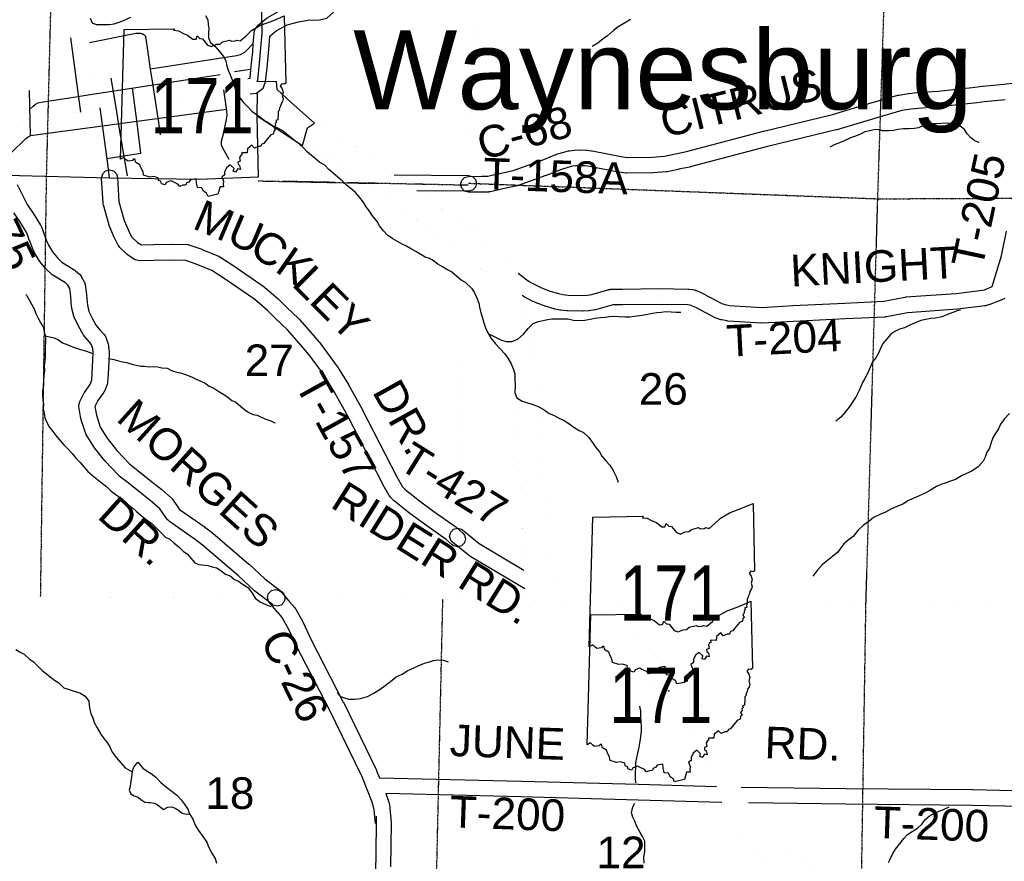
# Model space of a CAD drawing. Header units: feet. Extents: x 0 to 202804, y -79218 to 133300.
# Tile 19 of 27: x 107522 to 119980, y 7076 to 17723. Entities that reach past the tile are written whole.
import ezdxf
from ezdxf.enums import TextEntityAlignment as Align

# ---------------------------------------------------------------- set-up
doc = ezdxf.new("R2010")
doc.units = ezdxf.units.FT
doc.header["$MEASUREMENT"] = 0
for name, pattern in [('HIDDEN', [0.375, 0.25, -0.125]), ('HIDDEN2', [0.1875, 0.125, -0.0625]), ('PHANTOM', [2.5, 1.25, -0.25, 0.25, -0.25, 0.25, -0.25])]:
    doc.linetypes.add(name, pattern=pattern)
for name, color, linetype in [('61', 7, 'Continuous'), ('62', 7, 'Continuous'), ('COUNTY-LINE', 5, 'PHANTOM'), ('COUNTY-RD', 7, 'Continuous'), ('CR-TEXT', 7, 'Continuous'), ('INCORPORATED', 3, 'Continuous'), ('MTEXT', 2, 'Continuous'), ('RT-MKR', 7, 'Continuous'), ('SECTION', 8, 'HIDDEN2'), ('SECTION-TEXT', 8, 'Continuous'), ('STATE-FEDERAL', 2, 'Continuous'), ('STREET-URBAN', 15, 'Continuous'), ('TOWNSHIP', 9, 'HIDDEN'), ('TR-TEXT', 6, 'Continuous'), ('TWP-RD', 6, 'Continuous'), ('WATERWAY', 14, 'Continuous')]:
    doc.layers.add(name, color=color, linetype=linetype)
doc.styles.add('Arial', font='arial.ttf')

# ---------------------------------------------------------------- blocks, each defined once
blk = doc.blocks.new('SR2  _')
at = {"layer": '61', "color": 0, "linetype": 'Continuous'}
blk.add_lwpolyline([(-773, 884), (-219, 893), (-228, 876), (-175, 872), (-120, 842), (-73, 823), (-15, 777), (19, 778), (33, 815), (60, 786), (91, 781), (145, 713), (190, 698), (243, 722), (283, 725), (312, 749), (388, 768), (409, 756), (449, 759), (470, 768), (505, 760), (567, 812), (630, 873), (728, 931), (874, 985), (990, 1034), (1006, 294), (1006, 294), (989, 283), (963, 288), (945, 267), (967, 233), (977, 196), (968, 156), (977, 122), (971, 94), (954, 67), (949, 40), (934, 12), (936, -3), (922, -16), (924, -62), (918, -88), (920, -110), (898, -115), (903, -134), (889, -148), (892, -172), (876, -188), (892, -219), (879, -229), (869, -266), (841, -274), (785, -343), (765, -369), (742, -376), (730, -403), (703, -403), (661, -421), (634, -389), (587, -428), (582, -472), (522, -471), (524, -494), (511, -500), (499, -523), (506, -563), (478, -573), (481, -596), (499, -610), (507, -655), (478, -646), (453, -683), (428, -674), (437, -643), (394, -605), (354, -635), (334, -684), (333, -717), (304, -737), (323, -783), (319, -815), (320, -845), (283, -844), (260, -926), (260, -926), (195, -942), (151, -951), (135, -914), (103, -895), (82, -857), (36, -852), (25, -800), (20, -759), (-43, -769), (-61, -795), (-83, -801), (-96, -827), (-126, -829), (-159, -841), (-180, -816), (-234, -791), (-258, -778), (-308, -798), (-319, -822), (-359, -812), (-369, -785), (-393, -777), (-398, -748), (-450, -733), (-490, -739), (-559, -716), (-564, -679), (-588, -633), (-600, -602), (-644, -577), (-653, -540), (-667, -541), (-680, -556), (-729, -563), (-749, -548), (-776, -522), (-813, -543), (-813, -543), (-773, 884)], close=True, dxfattribs=at)
at = {"layer": '61', "color": 0}
blk.add_point((88, 48), dxfattribs=at)
at = {"layer": '62', "color": 0, "linetype": 'Continuous'}
blk.add_line((-813, -543), (-773, 884), dxfattribs=at)
for points in [[(-773, 884), (-219, 893), (-228, 876), (-175, 872), (-120, 842), (-73, 823), (-15, 777), (19, 778), (33, 815), (60, 786), (91, 781), (145, 713), (190, 698), (243, 722), (283, 725), (312, 749), (388, 768), (409, 756), (449, 759), (470, 768), (505, 760), (567, 812), (630, 873), (728, 931), (874, 985), (990, 1034), (1006, 294)], [(1006, 294), (989, 283), (963, 288), (945, 267), (967, 233), (977, 196), (968, 156), (977, 122), (971, 94), (954, 67), (949, 40), (934, 12), (936, -3), (922, -16), (924, -62), (918, -88), (920, -110), (898, -115), (903, -134), (889, -148), (892, -172), (876, -188), (892, -219), (879, -229), (869, -266), (841, -274), (785, -343), (765, -369), (742, -376), (730, -403), (703, -403), (661, -421), (634, -389), (587, -428), (582, -472), (522, -471), (524, -494), (511, -500), (499, -523), (506, -563), (478, -573), (481, -596), (499, -610), (507, -655), (478, -646), (453, -683), (428, -674), (437, -643), (394, -605), (354, -635), (334, -684), (333, -717), (304, -737), (323, -783), (319, -815), (320, -845), (283, -844), (260, -926)], [(260, -926), (195, -942), (151, -951), (135, -914), (103, -895), (82, -857), (36, -852), (25, -800), (20, -759), (-43, -769), (-61, -795), (-83, -801), (-96, -827), (-126, -829), (-159, -841), (-180, -816), (-234, -791), (-258, -778), (-308, -798), (-319, -822), (-359, -812), (-369, -785), (-393, -777), (-398, -748), (-450, -733), (-490, -739), (-559, -716), (-564, -679), (-588, -633), (-600, -602), (-644, -577), (-653, -540), (-667, -541), (-680, -556), (-729, -563), (-749, -548), (-776, -522), (-813, -543)]]:
    blk.add_lwpolyline(points, dxfattribs=at)
blk = doc.blocks.new('SR2')
at = {"layer": '62', "color": 0, "linetype": 'Continuous'}
blk.add_line((-813, -543), (-773, 884), dxfattribs=at)
for points in [[(-773, 884), (-219, 893), (-228, 876), (-175, 872), (-120, 842), (-73, 823), (-15, 777), (19, 778), (33, 815), (60, 786), (91, 781), (145, 713), (190, 698), (243, 722), (283, 725), (312, 749), (388, 768), (409, 756), (449, 759), (470, 768), (505, 760), (567, 812), (630, 873), (728, 931), (874, 985), (990, 1034), (1006, 294)], [(1006, 294), (989, 283), (963, 288), (945, 267), (967, 233), (977, 196), (968, 156), (977, 122), (971, 94), (954, 67), (949, 40), (934, 12), (936, -3), (922, -16), (924, -62), (918, -88), (920, -110), (898, -115), (903, -134), (889, -148), (892, -172), (876, -188), (892, -219), (879, -229), (869, -266), (841, -274), (785, -343), (765, -369), (742, -376), (730, -403), (703, -403), (661, -421), (634, -389), (587, -428), (582, -472), (522, -471), (524, -494), (511, -500), (499, -523), (506, -563), (478, -573), (481, -596), (499, -610), (507, -655), (478, -646), (453, -683), (428, -674), (437, -643), (394, -605), (354, -635), (334, -684), (333, -717), (304, -737), (323, -783), (319, -815), (320, -845), (283, -844), (260, -926)], [(260, -926), (195, -942), (151, -951), (135, -914), (103, -895), (82, -857), (36, -852), (25, -800), (20, -759), (-43, -769), (-61, -795), (-83, -801), (-96, -827), (-126, -829), (-159, -841), (-180, -816), (-234, -791), (-258, -778), (-308, -798), (-319, -822), (-359, -812), (-369, -785), (-393, -777), (-398, -748), (-450, -733), (-490, -739), (-559, -716), (-564, -679), (-588, -633), (-600, -602), (-644, -577), (-653, -540), (-667, -541), (-680, -556), (-729, -563), (-749, -548), (-776, -522), (-813, -543)]]:
    blk.add_lwpolyline(points, dxfattribs=at)
at = {"layer": 'RT-MKR', "color": 0, "linetype": 'Continuous'}
blk.add_lwpolyline([(-773, 884), (-219, 893), (-228, 876), (-175, 872), (-120, 842), (-73, 823), (-15, 777), (19, 778), (33, 815), (60, 786), (91, 781), (145, 713), (190, 698), (243, 722), (283, 725), (312, 749), (388, 768), (409, 756), (449, 759), (470, 768), (505, 760), (567, 812), (630, 873), (728, 931), (874, 985), (990, 1034), (1006, 294), (1006, 294), (989, 283), (963, 288), (945, 267), (967, 233), (977, 196), (968, 156), (977, 122), (971, 94), (954, 67), (949, 40), (934, 12), (936, -3), (922, -16), (924, -62), (918, -88), (920, -110), (898, -115), (903, -134), (889, -148), (892, -172), (876, -188), (892, -219), (879, -229), (869, -266), (841, -274), (785, -343), (765, -369), (742, -376), (730, -403), (703, -403), (661, -421), (634, -389), (587, -428), (582, -472), (522, -471), (524, -494), (511, -500), (499, -523), (506, -563), (478, -573), (481, -596), (499, -610), (507, -655), (478, -646), (453, -683), (428, -674), (437, -643), (394, -605), (354, -635), (334, -684), (333, -717), (304, -737), (323, -783), (319, -815), (320, -845), (283, -844), (260, -926), (260, -926), (195, -942), (151, -951), (135, -914), (103, -895), (82, -857), (36, -852), (25, -800), (20, -759), (-43, -769), (-61, -795), (-83, -801), (-96, -827), (-126, -829), (-159, -841), (-180, -816), (-234, -791), (-258, -778), (-308, -798), (-319, -822), (-359, -812), (-369, -785), (-393, -777), (-398, -748), (-450, -733), (-490, -739), (-559, -716), (-564, -679), (-588, -633), (-600, -602), (-644, -577), (-653, -540), (-667, -541), (-680, -556), (-729, -563), (-749, -548), (-776, -522), (-813, -543), (-813, -543), (-773, 884)], close=True, dxfattribs=at)
at = {"layer": 'RT-MKR', "color": 0}
blk.add_point((88, 48), dxfattribs=at)

msp = doc.modelspace()

# ---------------------------------------------------------------- linework, layer by layer
at = {"layer": 'COUNTY-LINE', "const_width": 0.04, "flags": 128}
for points in [[(81256, 10685), (84217, 10644), (88211, 10614), (91817, 10612), (91817, 10612), (96563, 10542), (100161, 10490), (103226, 10473), (106485, 10429), (109548, 10413), (110697, 10405), (113037, 10393), (113037, 10393), (113142, 13755), (113142, 13755), (113210, 15931), (113446, 24160), (113692, 34091), (113770, 37023), (113770, 37023), (124395, 36690), (124451, 39212), (124451, 39212), (128703, 39218), (134010, 39198), (139719, 39172), (144933, 39160), (148816, 39181), (155366, 39206), (155366, 39206), (158658, 39232), (170543, 39245), (179584, 39344), (181100, 39362), (181100, 39362), (183377, 39388), (186475, 39412), (186475, 39412), (189805, 39452), (191951, 39444), (197236, 39548), (202510, 39649)], [(0, 3181), (6697, 4260), (11656, 5063), (19717, 6365), (19717, 6365), (26451, 7410), (26451, 7410), (30171, 7985), (38972, 9411), (38972, 9411), (41329, 9792), (45664, 10441), (48836, 10923), (49821, 11061), (50324, 11418), (51095, 12961), (51419, 13755), (51419, 13755), (51923, 14993), (52295, 15498), (52822, 15558), (53347, 15445), (53856, 15393), (54375, 15143), (54881, 15001), (55402, 14981), (56999, 14451), (57510, 14364), (58018, 14336), (58521, 14144), (59028, 13742), (59028, 13742), (59381, 13235), (59308, 12719), (58798, 12427), (58281, 12315), (57774, 12142), (56754, 11316), (56244, 11031), (55938, 10777), (59629, 10733), (59629, 10733), (63670, 10735), (65641, 10735), (65641, 10735), (66736, 10734), (76601, 10718), (79757, 10706), (84217, 10644), (88211, 10614), (91817, 10612), (91817, 10612), (96563, 10542), (100161, 10490), (103226, 10473), (106485, 10429), (109548, 10413), (110697, 10405), (113037, 10393), (113037, 10393), (113142, 13755), (113142, 13755), (113210, 15931), (113446, 24160), (113692, 34091), (113770, 37023), (113770, 37023), (124395, 36690), (124451, 39212), (124451, 39212), (128703, 39218), (134010, 39198), (139719, 39172), (144933, 39160), (148816, 39181), (155366, 39206), (155366, 39206), (158658, 39232), (165930, 39240)]]:
    msp.add_lwpolyline(points, dxfattribs=at)
at = {"layer": 'COUNTY-RD'}
for points in [[(118309, 16675), (118310, 16675), (118310, 16675), (118633, 16768), (118641, 16769), (118645, 16770), (118769, 16789), (118773, 16789), (118774, 16790), (118872, 16800), (118874, 16800), (118875, 16800), (119141, 16819), (119574, 16866), (119704, 16882), (119707, 16882), (119707, 16882), (119972, 16907), (120077, 16919)], [(119991, 16708), (119728, 16683), (119598, 16667), (119596, 16667), (119596, 16667), (119160, 16620), (119157, 16620), (119157, 16620), (118891, 16600), (118796, 16591), (118682, 16574), (118366, 16483), (117859, 16331), (117857, 16330), (117854, 16329), (116983, 16118), (116006, 15860), (116003, 15859), (116001, 15858), (115859, 15830), (115859, 15830), (115859, 15829), (115713, 15800), (115704, 15800), (115702, 15799), (115538, 15786), (115531, 15785), (115531, 15785), (115204, 15781), (115202, 15781), (115189, 15782), (115102, 15794), (115100, 15795), (115096, 15795), (114730, 15867), (114677, 15874), (114602, 15875), (114556, 15874), (114511, 15868), (114375, 15829), (114183, 15753), (114182, 15753), (114180, 15752), (113828, 15624), (113822, 15623), (113814, 15620), (113634, 15583), (113478, 15546), (113459, 15544), (113457, 15543), (113373, 15542), (113372, 15542), (113372, 15542), (113202, 15540)], [(113202, 15540), (113201, 15540), (113151, 15553), (113114, 15590), (113101, 15640), (113114, 15690), (113151, 15726), (113199, 15740), (113369, 15742), (113443, 15743), (113590, 15778), (113591, 15778), (113592, 15778), (113767, 15815), (114110, 15939), (114305, 16017), (114309, 16017), (114314, 16020), (114464, 16063), (114475, 16064), (114480, 16066), (114537, 16073), (114545, 16073), (114546, 16074), (114599, 16075), (114601, 16075), (114603, 16075), (114685, 16074), (114686, 16073), (114696, 16073), (114758, 16065), (114760, 16064), (114765, 16064), (115132, 15992), (115209, 15981), (115525, 15985), (115680, 15998), (115820, 16026), (115820, 16026), (115958, 16054), (116933, 16311), (116934, 16311), (116935, 16312), (117804, 16523), (118309, 16675)], [(112022, 7555), (112011, 7686), (112011, 7687), (112011, 7687), (112008, 7729), (112000, 7767), (111982, 7824), (111853, 8144), (111438, 9000), (111030, 9788), (111030, 9789), (111027, 9793), (110929, 10010), (110844, 10159), (110786, 10227), (110785, 10228), (110784, 10228), (110682, 10350), (110672, 10365), (110658, 10415), (110672, 10465), (110708, 10501), (110758, 10515), (110808, 10501), (110835, 10479), (110937, 10358), (111002, 10283), (111013, 10268), (111014, 10267), (111104, 10105), (111104, 10105), (111104, 10105), (111105, 10104), (111105, 10104), (111109, 10096), (111208, 9878), (111616, 9090), (111616, 9090), (111617, 9088), (112035, 8228), (112035, 8227), (112038, 8222), (112073, 8134)], [(112154, 7932), (112168, 7896), (112169, 7894), (112171, 7889), (112192, 7824), (112193, 7818), (112195, 7813), (112205, 7762), (112206, 7752), (112207, 7749), (112210, 7703), (112210, 7703), (112222, 7567), (112222, 7559), (112222, 7558), (112215, 7008)], [(112006, 6602), (112031, 7105), (112036, 7648)]]:
    msp.add_lwpolyline(points, dxfattribs=at)
at = {"layer": 'INCORPORATED', "linetype": 'Continuous'}
msp.add_lwpolyline([(107356, 15758), (108658, 15722), (109784, 15707), (110543, 15735), (110525, 16505), (110525, 16505), (111101, 16133), (111165, 16355), (111253, 16415), (110958, 16676), (110780, 16840), (110771, 16940), (110526, 16936), (110536, 16961), (110551, 17126), (110575, 17369), (110591, 17554), (110578, 18397)], dxfattribs=at)
at = {"layer": 'SECTION'}
for points in [[(117419, -37235), (117479, -31858), (117549, -26532), (117625, -21131), (117697, -21132), (117814, -15735), (117952, -10458), (118031, -5137), (118151, 145), (118087, 1222), (118087, 1190), (118151, 5428), (118151, 5428), (118229, 10327), (118229, 10327), (118378, 15453), (118378, 15442), (118552, 20765), (118552, 20777), (118670, 26154), (118670, 26154), (118845, 31501), (118845, 31501), (119063, 36857)], [(108151, 26478), (107995, 21094), (107858, 15740)], [(107858, 15749), (107858, 15744), (107783, 10427)], [(110534, 15684), (110621, 15682), (110621, 15682), (112003, 15653)], [(111510, 15664), (110847, 15678)], [(113200, 15628), (111673, 15660)], [(113201, 15654), (118386, 15457), (118386, 15457), (123684, 15482), (123684, 15482), (128827, 15494), (128827, 15494), (139400, 15353)], [(111982, -37143), (112114, -31732), (112216, -26428), (112318, -21009), (112381, -21010), (112437, -15648), (112560, -10285), (112667, -4990), (112759, 336), (112689, 1157), (112688, 1109), (112768, 5601), (112768, 5601), (112876, 10394)]]:
    msp.add_lwpolyline(points, dxfattribs=at)
at = {"layer": 'STATE-FEDERAL', "linetype": 'Continuous', "const_width": 0.05}
for points in [[(108448, 17171), (108404, 17433), (108302, 17432), (108234, 17449), (108163, 17497), (107957, 17908), (107806, 18174)], [(108541, 16606), (108448, 17171)], [(108541, 16606), (110423, 16882)], [(110423, 16882), (111165, 16355)], [(110912, 16719), (112261, 15760)], [(107276, 16402), (108300, 16559), (108541, 16606)], [(111121, 16202), (113091, 14801)], [(112545, 15558), (113265, 15045)]]:
    msp.add_lwpolyline(points, dxfattribs=at)
at = {"layer": 'STATE-FEDERAL', "color": 2, "linetype": 'Continuous'}
for points in [[(110691, 16875, 0.05, 0.05, 0), (113265, 15045, 0.05, 0.05, 0)], [(110517, 16631, 0.05, 0.05, 0), (113091, 14801, 0.05, 0.05, 0)]]:
    msp.add_lwpolyline(points, format="xyseb", dxfattribs=at)
at = {"layer": 'STATE-FEDERAL', "linetype": 'Continuous'}
for points in [[(113274, 15038, 0.05, 0.05, 0), (113818, 14586, 0.05, 0.05, 0), (114093, 12981, 0.05, 0.05, 0), (114116, 12834, 0.05, 0.05, 0), (114206, 10638, 0.05, 0.05, 0), (114781, 10305, 0.05, 0.05, 0), (115075, 10090, 0.05, 0.05, 0), (115286, 9931, 0.05, 0.05, 0), (115521, 9727, 0.05, 0.05, 0), (115733, 9523, 0.05, 0.05, 0)], [(113082, 14808, 0.05, 0.05, 0), (113541, 14426, 0.05, 0.05, 0), (113797, 12933, 0.05, 0.05, 0), (113817, 12805, 0.05, 0.05, 0), (113913, 10460, 0.05, 0.05, 0), (114617, 10054, 0.05, 0.05, 0), (114896, 9849, 0.05, 0.05, 0), (115097, 9698, 0.05, 0.05, 0), (115318, 9505, 0.05, 0.05, 0), (115526, 9307, 0.05, 0.05, 0)]]:
    msp.add_lwpolyline(points, format="xyseb", dxfattribs=at)
at = {"layer": 'STATE-FEDERAL', "color": 2, "linetype": 'Continuous', "const_width": 0.05}
for points in [[(113274, 15038), (113818, 14586), (113830, 14516)], [(113082, 14808), (113541, 14426), (113797, 12933), (113817, 12805), (113901, 10760)], [(113878, 14233), (114093, 12981), (114116, 12834), (114206, 10638), (114781, 10305), (115075, 10090), (115286, 9931), (115521, 9727), (115823, 9437), (115990, 9248), (116145, 9049), (116262, 8889), (116376, 8669), (116484, 8462), (116552, 8310), (116601, 8185), (116653, 8014)], [(113911, 10521), (113913, 10460), (114617, 10054), (114896, 9849), (115097, 9698), (115318, 9505), (115607, 9229), (115759, 9056), (115905, 8869), (116007, 8730), (116109, 8531), (116214, 8330), (116276, 8194), (116317, 8087), (116337, 8023)], [(116404, 7821), (116451, 7713), (116630, 7444), (116749, 7306), (116969, 7079), (117316, 6777), (117654, 6567), (118064, 6373), (118449, 6198), (118685, 6087), (119044, 5823), (119293, 5624), (119551, 5363), (119786, 5159), (120043, 4978), (120306, 4802), (120535, 4650), (120737, 4492), (120752, 4479)], [(116746, 7812), (116870, 7626), (116971, 7508), (117176, 7297), (117495, 7019), (117798, 6831), (118190, 6645), (118574, 6471), (118839, 6346), (119227, 6061), (119494, 5847), (119756, 5582), (119971, 5395), (120213, 5226), (120473, 5051), (120711, 4894), (120761, 4854)]]:
    msp.add_lwpolyline(points, dxfattribs=at)
at = {"layer": 'STREET-URBAN'}
for points in [[(108297, 16553), (108170, 17492)], [(108404, 17433), (108993, 17554), (109045, 17553), (109071, 17543)], [(109147, 17307), (109116, 17510), (109109, 17519), (109098, 17529), (109071, 17543)], [(109178, 17100), (110263, 17270), (110317, 17283), (110369, 17312), (110404, 17345), (110467, 17412)], [(109178, 17099), (109147, 17307)], [(109210, 16891), (109178, 17099)], [(110238, 17066), (110444, 17099)], [(108745, 16587), (108678, 16982)], [(108690, 16819), (110058, 17031)], [(107652, 16634), (107648, 16826)], [(108437, 16780), (108690, 16819)], [(109002, 16446), (108951, 16860)], [(109281, 16423), (109210, 16891)], [(110174, 15956), (110086, 16107), (110076, 16139), (110077, 16185), (110100, 16278), (110140, 16461), (110145, 16519), (110142, 16571), (110103, 16835)], [(107652, 16592), (107687, 16626), (107721, 16653), (107753, 16671), (107819, 16684), (108234, 16748)], [(108234, 16748), (108437, 16780)], [(110525, 16505), (110530, 16806)], [(107655, 16442), (107652, 16634)], [(107658, 16259), (110139, 16591)], [(108635, 15899), (108541, 16606)], [(108778, 16389), (108745, 16587)], [(109053, 16033), (109002, 16446)], [(107649, 16254), (107658, 16259), (107655, 16442)], [(108845, 15993), (108778, 16389)], [(109305, 16267), (109281, 16423)], [(107356, 15758), (107344, 15795), (107339, 15823), (107338, 15892), (107348, 15936), (107367, 15982), (107414, 16039), (107604, 16224), (107636, 16246), (107649, 16254)], [(108626, 15968), (108946, 16017)], [(108887, 15746), (108845, 15993)], [(108946, 16017), (109053, 16033)], [(108658, 15722), (108635, 15899)]]:
    msp.add_lwpolyline(points, dxfattribs=at)
at = {"layer": 'TOWNSHIP', "const_width": 0.03, "flags": 128}
msp.add_lwpolyline([(113037, 10393), (123596, 10259), (123596, 10259), (155303, 9746), (155303, 9746), (181652, 9356), (181652, 9356), (186999, 9312), (186999, 9312), (202804, 9280)], dxfattribs=at)
at = {"layer": 'TWP-RD', "linetype": 'Continuous'}
for points in [[(110617, 17717), (110653, 17748), (110831, 17846), (111005, 17890), (111179, 17922), (111279, 17916), (111313, 17924), (111318, 17928), (111338, 17995), (111453, 18338), (111675, 19171), (111748, 19456)], [(110747, 17565), (110767, 17582), (110906, 17658), (111048, 17695), (111192, 17721), (111296, 17715), (111409, 17741), (111493, 17817), (111529, 17933), (111645, 18281), (111868, 19121), (111941, 19407)], [(110478, 17416), (110494, 17592), (110541, 17653), (110617, 17717)], [(110678, 17398), (110688, 17515), (110747, 17565)], [(110408, 16981), (110437, 16985), (110438, 16986), (110451, 17135), (110470, 17318), (110478, 17416)], [(110439, 16783), (110517, 16795), (110601, 16858), (110634, 16936), (110651, 17116), (110669, 17299), (110678, 17398)], [(108579, 15396), (108578, 15400), (108558, 15716), (108558, 15722), (108572, 15772), (108608, 15809), (108658, 15822), (108708, 15809), (108745, 15772), (108758, 15728), (108777, 15423), (108843, 15184), (108901, 15049), (108938, 14975), (109012, 14905), (109063, 14873), (109215, 14878), (109217, 14878), (109217, 14878), (109452, 14882), (109454, 14882), (109456, 14882), (109644, 14878), (109648, 14877), (109676, 14872), (109826, 14818), (109829, 14817), (109830, 14816), (110038, 14731), (110050, 14725)], [(112261, 15760), (113202, 15753)], [(113202, 15753), (113251, 15740), (113288, 15703), (113301, 15653), (113288, 15603), (113251, 15566), (113201, 15553), (113200, 15553), (112545, 15558)], [(107492, 15636), (107559, 15502), (107617, 15387), (107690, 15279), (107691, 15277), (107691, 15276), (107787, 15124), (107789, 15121), (107796, 15104), (107835, 14996), (107862, 14927), (107885, 14871), (107937, 14785), (108000, 14709), (108054, 14656), (108213, 14559), (108214, 14558), (108227, 14548), (108279, 14502), (108299, 14477), (108299, 14476), (108339, 14407), (108339, 14407), (108339, 14407), (108339, 14406), (108340, 14404), (108351, 14371), (108368, 14246), (108369, 14240), (108369, 14239), (108378, 14110), (108397, 14032), (108443, 13940), (108491, 13854), (108537, 13798), (108590, 13739), (108602, 13722), (108610, 13706), (108641, 13618), (108644, 13599), (108647, 13592), (108653, 13518), (108653, 13510), (108653, 13505), (108648, 13405), (108648, 13405), (108648, 13404), (108640, 13238), (108640, 13238), (108640, 13237), (108633, 13139), (108631, 13131), (108627, 13110), (108599, 13034), (108592, 13019), (108587, 13012), (108512, 12904), (108474, 12829), (108493, 12719), (108542, 12570), (108628, 12427), (108753, 12272), (108911, 12104), (109016, 12022), (109017, 12022), (109018, 12021), (109212, 11864), (109212, 11864), (109320, 11780), (109321, 11778), (109325, 11776), (109438, 11675), (109449, 11663), (109454, 11658), (109545, 11528), (109747, 11387), (109858, 11310), (109858, 11310), (109862, 11307), (109960, 11233), (109961, 11232), (109964, 11229), (110421, 10836), (110422, 10835), (110424, 10834), (110622, 10650), (110840, 10485)], [(110050, 14725), (110054, 14722), (110217, 14617), (110217, 14617), (110219, 14616), (110614, 14344), (110616, 14342), (110623, 14337), (110789, 14194), (110790, 14192), (110793, 14190), (110897, 14088), (111050, 13943), (111054, 13939), (111057, 13936), (111181, 13795), (111181, 13795), (111182, 13794), (111340, 13608), (111343, 13604), (111344, 13603), (111528, 13352), (111532, 13346), (111533, 13346), (111681, 13108), (111682, 13105), (111683, 13103), (111850, 12804), (111850, 12804), (111851, 12801), (112292, 11940), (112365, 11812), (112391, 11786), (112451, 11739), (112452, 11739), (112453, 11738), (112563, 11650), (112761, 11503), (113038, 11308), (113040, 11306), (113047, 11301), (113127, 11229), (113148, 11204), (113161, 11154), (113148, 11104), (113111, 11067), (113061, 11054), (113011, 11067), (112995, 11079), (112918, 11147), (112644, 11341), (112644, 11341), (112643, 11342), (112442, 11490), (112442, 11491), (112439, 11492), (112329, 11581), (112263, 11632), (112260, 11636), (112253, 11641), (112213, 11682), (112198, 11702), (112197, 11702), (112117, 11843), (112117, 11843), (112115, 11847), (111674, 12708), (111510, 13004), (111365, 13237), (111185, 13482), (111030, 13664), (110910, 13801), (110759, 13944), (110758, 13944), (110758, 13945), (110656, 14044), (110496, 14182), (110107, 14450), (109953, 14550), (109756, 14631), (109624, 14678), (109454, 14682), (109221, 14678), (109040, 14672), (109036, 14672), (108986, 14686), (108984, 14687), (108898, 14740), (108897, 14741), (108881, 14753), (108787, 14843), (108770, 14865), (108767, 14871), (108721, 14963), (108721, 14964), (108719, 14968), (108657, 15111), (108656, 15115), (108652, 15124), (108582, 15380), (108579, 15396)], [(110840, 10485), (110866, 10455), (110879, 10405), (110866, 10355), (110829, 10318), (110779, 10305), (110729, 10318), (110719, 10325), (110497, 10494), (110495, 10496), (110490, 10500), (110289, 10686), (109836, 11076), (109743, 11147), (109633, 11222), (109633, 11222), (109632, 11223), (109416, 11374), (109405, 11387), (109392, 11398), (109297, 11533), (109194, 11624), (109089, 11707), (109089, 11707), (109088, 11708), (108893, 11864), (108782, 11950), (108778, 11955), (108770, 11961), (108605, 12138), (108602, 12142), (108600, 12144), (108468, 12307), (108461, 12317), (108460, 12318), (108365, 12477), (108364, 12478), (108356, 12497), (108300, 12663), (108299, 12672), (108297, 12678), (108271, 12828), (108270, 12845), (108281, 12891), (108337, 13001), (108340, 13005), (108344, 13012), (108416, 13116), (108434, 13166), (108440, 13249), (108449, 13414), (108453, 13508), (108448, 13563), (108428, 13620), (108387, 13666), (108386, 13668), (108385, 13669), (108331, 13733), (108321, 13747), (108320, 13748), (108267, 13845), (108267, 13845), (108265, 13849), (108213, 13954), (108212, 13958), (108205, 13974), (108182, 14070), (108180, 14084), (108179, 14087), (108170, 14222), (108156, 14324), (108133, 14364), (108100, 14393), (107940, 14491), (107939, 14493), (107923, 14505), (107857, 14569), (107853, 14574), (107850, 14577), (107778, 14663), (107770, 14675), (107769, 14675), (107710, 14774), (107709, 14776), (107702, 14789), (107677, 14853), (107677, 14853), (107676, 14853), (107649, 14924), (107648, 14924), (107648, 14927), (107612, 15027), (107523, 15169), (107448, 15280)]]:
    msp.add_lwpolyline(points, dxfattribs=at)
at = {"layer": 'TWP-RD'}
for points in [[(115614, 14321), (115982, 14314), (115983, 14314), (115992, 14313), (116031, 14309), (116032, 14309), (116036, 14308), (116062, 14304), (116078, 14298), (116087, 14296), (116162, 14262), (116166, 14259), (116166, 14259), (116406, 14134), (116448, 14119), (116502, 14109), (116912, 14084), (117302, 14106), (117303, 14106), (117303, 14106), (117963, 14137), (117963, 14137), (118457, 14161), (118723, 14213), (118733, 14214), (118735, 14215), (119369, 14261), (119702, 14301), (119729, 14307), (119757, 14318), (119757, 14318), (119797, 14334), (119825, 14346), (119943, 14737), (120009, 15047)], [(113830, 14516), (113940, 14432), (113968, 14412), (113999, 14395), (114106, 14338), (114144, 14322), (114232, 14290), (114338, 14258), (114393, 14245), (114461, 14237), (114636, 14235), (114702, 14240), (114761, 14248), (114964, 14305), (114969, 14306), (114973, 14308), (114991, 14311), (114994, 14311), (114998, 14312), (114999, 14312), (115012, 14314), (115024, 14315), (115024, 14315), (115052, 14315), (115054, 14315), (115056, 14315), (115148, 14314), (115611, 14321), (115612, 14321), (115614, 14321)], [(116917, 13884), (116912, 13884), (116906, 13884), (116483, 13910), (116481, 13910), (116470, 13912), (116404, 13924), (116398, 13927), (116391, 13928), (116335, 13947), (116322, 13952), (116320, 13953), (116075, 14081), (116015, 14109), (116006, 14111), (115974, 14114), (115612, 14121), (115149, 14114), (115148, 14114), (115146, 14114), (115054, 14115), (115033, 14115), (115030, 14115), (115029, 14115), (115028, 14114), (115028, 14114), (115028, 14114), (115014, 14112), (114808, 14054), (114799, 14053), (114794, 14051), (114726, 14042), (114721, 14041), (114720, 14041), (114647, 14035), (114639, 14035), (114638, 14035), (114454, 14038), (114453, 14038), (114443, 14038), (114365, 14047), (114362, 14048), (114354, 14049), (114291, 14063), (114287, 14065), (114283, 14065), (114172, 14099), (114169, 14100), (114167, 14101), (114073, 14135), (114068, 14137), (114067, 14137), (114022, 14157), (114016, 14160), (114016, 14160), (113905, 14218), (113903, 14219), (113903, 14219), (113878, 14233)], [(119986, 14198), (119949, 14181), (119948, 14181), (119947, 14180), (119874, 14149), (119874, 14149), (119872, 14148), (119830, 14132), (119830, 14132), (119830, 14132), (119795, 14118), (119789, 14117), (119781, 14114), (119742, 14105), (119734, 14104), (119732, 14103), (119390, 14062), (119386, 14062), (119386, 14062), (118756, 14016), (118489, 13963), (118476, 13962), (118474, 13961), (117972, 13937), (117972, 13937), (117313, 13906), (116917, 13884)], [(112999, 11112), (112976, 11140), (112962, 11190), (112976, 11240), (113012, 11276), (113062, 11290), (113112, 11276), (113125, 11268), (113337, 11097), (113901, 10760)], [(113911, 10521), (113229, 10928), (113228, 10929), (113217, 10936), (112999, 11112)], [(112073, 8134), (113869, 8091), (113869, 8091), (113869, 8090), (115351, 8050), (115351, 8050), (116337, 8023)], [(116652, 8016), (117977, 7998), (117977, 7998), (119573, 7984), (119573, 7984), (119574, 7984), (119574, 7984), (119574, 7984), (119575, 7984), (120602, 7959)], [(116404, 7821), (115346, 7850), (115346, 7850), (113864, 7891), (113864, 7891), (112154, 7932)], [(120612, 7759), (119571, 7784), (117975, 7798), (117975, 7798), (117974, 7798), (116744, 7815)]]:
    msp.add_lwpolyline(points, dxfattribs=at)
at = {"layer": 'WATERWAY'}
for points in [[(108925, 17750), (108821, 17705), (108765, 17684), (108711, 17666), (108659, 17657), (108605, 17657), (108553, 17658), (108493, 17660), (108442, 17679), (108418, 17737)], [(109872, 17774), (109901, 17720), (109907, 17664), (109916, 17612), (109909, 17550), (109911, 17492), (109936, 17434), (109991, 17386), (110051, 17320), (110102, 17259), (110129, 17201), (110142, 17137), (110160, 17085), (110183, 17025), (110211, 16961), (110232, 16907), (110249, 16847), (110277, 16793), (110310, 16731), (110349, 16679), (110401, 16629), (110460, 16566), (110517, 16524), (110571, 16487), (110636, 16437), (110640, 16435)], [(115248, 17726), (115197, 17693), (115146, 17662), (115094, 17634), (115033, 17586), (114961, 17517), (114903, 17482), (114835, 17425), (114766, 17384)], [(113162, 14400), (113108, 14429), (113051, 14476), (112985, 14535), (112928, 14563), (112872, 14596), (112814, 14632), (112757, 14671), (112705, 14703), (112653, 14720), (112596, 14752), (112532, 14789), (112467, 14828), (112417, 14858), (112359, 14883), (112303, 14915), (112242, 14950), (112176, 14997), (112125, 15053), (112076, 15114), (112046, 15172), (111987, 15240), (111948, 15301), (111905, 15355), (111869, 15417), (111822, 15478), (111769, 15536), (111711, 15589), (111658, 15631), (111601, 15686), (111549, 15732), (111492, 15777), (111438, 15825), (111381, 15882), (111321, 15916), (111262, 15967), (111212, 16004), (111159, 16052), (111107, 16107), (111056, 16153), (111002, 16190), (110951, 16232), (110895, 16281), (110842, 16321), (110788, 16352), (110729, 16378), (110640, 16435)], [(119659, 16167), (119657, 16168), (119606, 16191), (119556, 16228), (119511, 16279), (119470, 16339), (119403, 16388), (119341, 16406), (119289, 16408), (119237, 16413), (119122, 16407), (119040, 16405), (118968, 16390), (118895, 16353), (118844, 16348), (118772, 16341), (118702, 16343), (118634, 16334), (118577, 16323), (118519, 16316), (118433, 16317), (118383, 16334), (118329, 16329), (118278, 16316), (118216, 16303), (118161, 16274), (118085, 16245), (118034, 16228), (117967, 16194), (117895, 16165), (117826, 16138), (117770, 16111)], [(113162, 14400), (113238, 14327), (113270, 14276), (113302, 14212), (113329, 14139), (113340, 14087), (113355, 14015), (113374, 13963), (113395, 13890), (113414, 13826), (113443, 13760), (113486, 13691), (113543, 13624), (113661, 13494), (113700, 13443), (113739, 13371), (113769, 13296), (113786, 13240), (113785, 13168), (113790, 13096), (113788, 13004), (113811, 12940), (113881, 12899), (113948, 12877), (114020, 12856), (114090, 12825), (114159, 12786), (114223, 12743), (114276, 12718), (114348, 12681), (114404, 12656), (114459, 12621), (114534, 12569), (114602, 12526), (114654, 12501), (114721, 12438), (114779, 12363), (114813, 12311), (114856, 12256), (114887, 12202), (114940, 12143), (114989, 12086), (115030, 12019), (115067, 11943), (115092, 11872)], [(107599, 14248), (107607, 14236), (107640, 14178), (107673, 14125), (107708, 14057), (107728, 14005), (107761, 13937), (107790, 13885), (107824, 13831), (107833, 13771), (107847, 13711), (107850, 13645), (107845, 13585), (107843, 13510), (107846, 13460), (107838, 13408), (107831, 13340), (107834, 13286), (107828, 13219), (107825, 13159), (107825, 13097), (107812, 13027), (107809, 12966), (107815, 12914), (107824, 12856), (107818, 12800), (107833, 12744), (107840, 12686), (107862, 12634), (107895, 12574), (107942, 12514), (107980, 12461), (108025, 12409), (108078, 12347), (108137, 12289), (108187, 12234), (108238, 12170), (108289, 12120), (108335, 12067), (108384, 12009)], [(113448, 13753), (113550, 13704), (113618, 13669), (113678, 13654), (113748, 13650), (113826, 13681), (113896, 13744), (113957, 13817), (114018, 13878), (114087, 13904), (114143, 13919), (114200, 13932), (114254, 13937), (114326, 13940), (114386, 13939), (114457, 13938), (114528, 13921), (114615, 13919), (114671, 13922), (114739, 13935), (114802, 13946), (114866, 13955), (114928, 13958), (114980, 13967), (115031, 13974), (115101, 13967), (115183, 13963), (115239, 13964), (115301, 13971), (115398, 13985), (115466, 13996), (115527, 14009), (115583, 14018), (115637, 14025), (115693, 14030), (115765, 14029), (115826, 14024), (115888, 14025)], [(119425, 14049), (119385, 14038), (119330, 14019), (119262, 13994), (119187, 13966), (119107, 13947), (119050, 13944), (118986, 13931), (118924, 13916), (118843, 13884), (118792, 13861), (118715, 13826), (118653, 13809), (118596, 13778), (118542, 13745), (118498, 13688), (118447, 13631), (118418, 13575), (118391, 13512), (118352, 13447), (118311, 13393), (118273, 13308), (118252, 13254), (118215, 13185), (118184, 13132), (118165, 13082), (118142, 13031), (118106, 12957), (118071, 12904), (118026, 12833), (117965, 12760), (117911, 12695), (117850, 12644)], [(107844, 13724), (107960, 13698), (108014, 13674), (108065, 13637), (108129, 13609), (108192, 13584), (108293, 13552), (108355, 13533), (108415, 13511), (108452, 13496)], [(108646, 13440), (108649, 13439), (108713, 13424), (108772, 13408), (108824, 13395), (108876, 13385), (108941, 13364), (108995, 13354), (109053, 13340), (109103, 13341), (109156, 13333), (109214, 13334), (109268, 13330), (109322, 13319), (109387, 13315), (109443, 13286), (109506, 13266), (109558, 13255), (109618, 13235), (109695, 13204), (109755, 13176), (109814, 13149), (109868, 13123), (109921, 13089), (109977, 13060), (110028, 13028), (110084, 12995), (110151, 12953), (110208, 12907), (110258, 12884), (110315, 12834), (110367, 12792), (110420, 12755), (110474, 12727), (110527, 12720), (110579, 12696), (110637, 12668), (110698, 12649), (110752, 12625), (110756, 12623)], [(120046, 12742), (119978, 12669), (119933, 12606), (119906, 12548), (119863, 12485), (119836, 12432), (119815, 12376), (119793, 12304), (119758, 12251), (119739, 12189), (119710, 12136), (119649, 12065), (119569, 12012), (119501, 11982), (119436, 11951), (119363, 11908), (119286, 11879), (119230, 11860), (119177, 11841), (119121, 11818), (119044, 11772), (118977, 11733), (118902, 11698), (118827, 11666), (118769, 11639), (118696, 11594), (118619, 11563), (118552, 11534), (118475, 11494), (118405, 11463), (118326, 11426), (118269, 11381), (118194, 11323), (118126, 11262), (118069, 11187), (118006, 11140), (117949, 11093), (117910, 11040), (117875, 10988), (117804, 10930), (117743, 10881), (117674, 10826), (117612, 10757), (117612, 10757), (117559, 10682)], [(108384, 12009), (108443, 11957), (108506, 11906), (108568, 11856), (108621, 11818), (108680, 11759), (108787, 11679), (108841, 11636), (108892, 11592), (108949, 11549), (109005, 11499), (109060, 11451), (109123, 11400), (109196, 11346), (109252, 11292), (109309, 11235), (109366, 11177), (109420, 11150), (109475, 11100), (109534, 11056), (109592, 11001), (109643, 10961), (109686, 10909), (109738, 10854), (109789, 10830), (109901, 10819), (109956, 10803), (110016, 10788), (110072, 10752), (110127, 10709), (110184, 10687), (110238, 10641), (110291, 10620), (110349, 10578), (110408, 10539), (110457, 10476), (110501, 10407)], [(110501, 10407), (110567, 10356), (110636, 10324), (110698, 10300)], [(107471, 9754), (107527, 9721), (107578, 9697), (107640, 9636), (107691, 9602), (107806, 9489), (107883, 9432), (107949, 9378), (108018, 9333), (108082, 9269), (108147, 9248), (108211, 9230), (108281, 9207), (108350, 9165), (108395, 9100), (108407, 9016), (108424, 8946), (108449, 8892), (108449, 8892), (108465, 8832), (108504, 8764), (108547, 8686), (108587, 8628), (108628, 8577), (108662, 8523), (108693, 8455), (108748, 8387), (108797, 8324), (108855, 8260), (108943, 8206), (108967, 8269), (109015, 8332), (109082, 8254), (109134, 8215), (109186, 8187), (109245, 8139), (109308, 8072), (109380, 8014), (109435, 7973), (109505, 7919), (109566, 7854), (109605, 7802), (109649, 7734), (109670, 7676), (109713, 7611), (109743, 7533), (109784, 7467), (109841, 7391), (109888, 7320), (109912, 7260), (109959, 7172), (109994, 7112), (110012, 7052)], [(111538, 9209), (111579, 9163), (111630, 9144), (111684, 9127), (111758, 9128), (111835, 9136), (111923, 9163), (111996, 9198), (112069, 9246), (112130, 9287), (112181, 9326), (112234, 9367), (112285, 9408), (112360, 9445), (112433, 9492), (112501, 9519), (112570, 9553), (112645, 9582), (112705, 9601), (112758, 9616), (112814, 9625), (112878, 9620), (112944, 9601)], [(115317, 8069), (115317, 8071), (115314, 8127), (115313, 8205), (115316, 8263), (115319, 8325), (115330, 8384), (115341, 8444), (115359, 8520), (115374, 8595), (115381, 8649), (115390, 8721), (115389, 8771), (115383, 8847), (115382, 8905), (115379, 8975), (115368, 9037)], [(108943, 8206), (108967, 8269), (109015, 8332), (109082, 8254), (109134, 8215), (109186, 8187), (109245, 8139), (109308, 8072), (109380, 8014), (109435, 7973), (109505, 7919), (109566, 7854), (109605, 7802), (109649, 7734), (109670, 7676)], [(108943, 8206), (108931, 8112), (108923, 8064), (108918, 8022), (108908, 7974), (108928, 7930), (108971, 7906), (109021, 7887), (109055, 7857), (109106, 7825), (109148, 7818), (109178, 7820), (109222, 7812), (109254, 7799), (109297, 7769), (109341, 7731), (109395, 7760), (109445, 7764), (109491, 7749), (109531, 7725), (109578, 7685), (109628, 7672), (109670, 7676)], [(115421, 7054), (115418, 7126), (115430, 7203), (115431, 7253), (115430, 7329), (115403, 7388), (115372, 7442), (115325, 7525), (115304, 7585), (115279, 7636), (115264, 7688), (115279, 7764), (115306, 7813)], [(118515, 7062), (118540, 7113), (118569, 7175), (118604, 7230), (118653, 7295), (118707, 7364), (118756, 7416), (118815, 7452), (118882, 7495), (118941, 7552), (118978, 7604), (119029, 7649), (119096, 7687), (119148, 7705), (119217, 7737), (119283, 7766)]]:
    msp.add_lwpolyline(points, dxfattribs=at)

# ---------------------------------------------------------------- block references
at = {"layer": 'RT-MKR', "xscale": 1.150001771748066, "yscale": 1.150001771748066}
for name, p in [('SR2', (109731, 16581)), ('SR2', (115664, 10414)), ('SR2  _', (115635, 9176))]:
    msp.add_blockref(name, p, dxfattribs=at)

# ---------------------------------------------------------------- texts
at = {"layer": 'CR-TEXT', "style": 'Arial'}
for s, rotation, p in [('CITRUS', 14, (115713, 16110)), ('C-68', 15, (113405, 15828)), ('C-26', 296, (110452, 9829))]:
    msp.add_text(s, height=400, rotation=rotation, dxfattribs=at).set_placement(p, align=Align.BOTTOM_LEFT)
at = {"layer": 'MTEXT', "style": 'Arial'}
msp.add_text('Waynesburg', height=1000, dxfattribs=at).set_placement((111741, 17089), align=Align.MIDDLE_LEFT)
at = {"layer": 'RT-MKR', "style": 'Arial', "width": 0.8}
for p in [(109832, 16636), (115765, 10469)]:
    msp.add_text('171', height=700, dxfattribs=at).set_placement(p, align=Align.MIDDLE)
msp.add_text('171', height=700, dxfattribs=at).set_placement((115635, 9176), align=Align.MIDDLE_CENTER)
at = {"layer": 'SECTION-TEXT', "style": 'Arial'}
for s, p in [('27', (110679, 13414)), ('26', (115665, 13052)), ('18', (110181, 7939)), ('12', (115130, 7189))]:
    msp.add_text(s, height=400, dxfattribs=at).set_placement(p, align=Align.MIDDLE_CENTER)
at = {"layer": 'TR-TEXT', "style": 'Arial'}
for s, rotation, p in [('T-158A', 358, (113377, 15457)), ('T-205', 78, (119816, 14531)), ('T-75', 296, (106769, 15490)), ('MU', 337, (109644, 14979)), ('CK', 325, (110335, 14682)), ('KNIGHT', 3, (117289, 14227)), ('LEY', 315, (110866, 14285)), ('T-204', 3, (116479, 13338)), ('T-157', 299, (110888, 13054)), ('DR.', 299, (111871, 12961)), ('MORGES', 318, (108647, 12571)), ('T-427', 328, (112223, 11960)), ('RIDER RD.', 328, (111373, 11462)), ('DR.', 318, (108408, 11340)), ('JUNE', 358, (112954, 8289)), ('RD.', 358, (116937, 8262)), ('T-200', 358, (112954, 7386)), ('T-200', 358, (118318, 7253))]:
    msp.add_text(s, height=400, rotation=rotation, dxfattribs=at).set_placement(p, align=Align.BOTTOM_LEFT)

doc.saveas('drawing.dxf')
